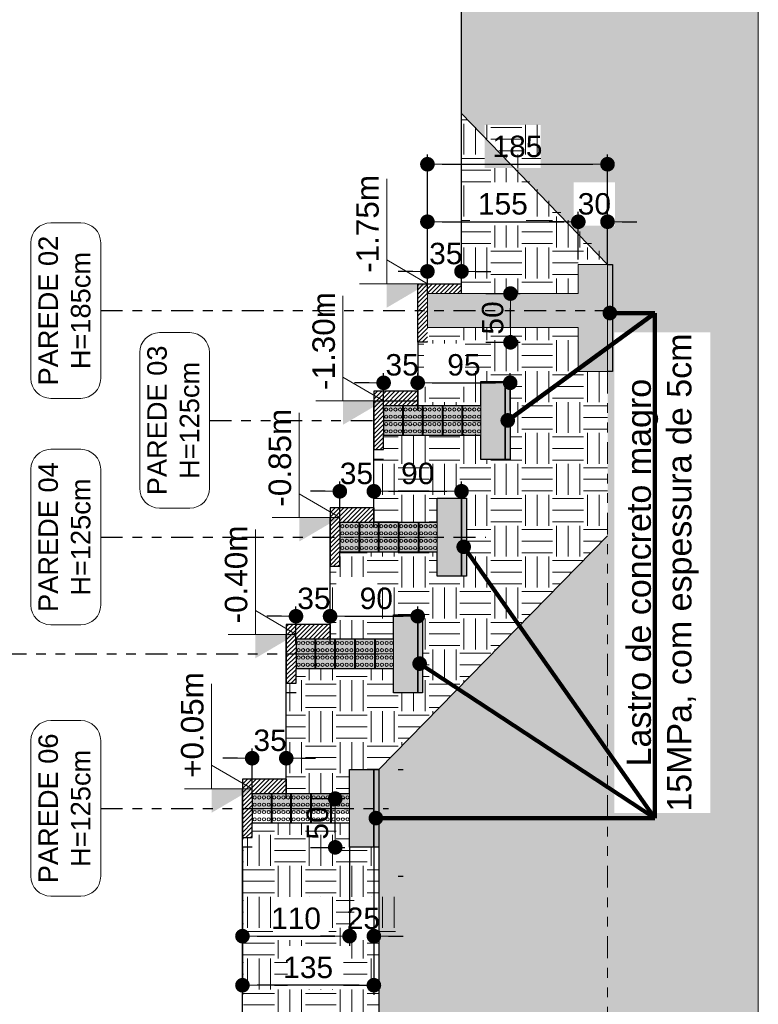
# Model space of a CAD drawing. Header units: millimetres. Extents: x 83 to 471, y -739 to 93.
# Tile 176 of 185: x 186.93 to 194.52, y 22.35 to 32.46. Entities that reach past the tile are written whole.
import ezdxf

# ---------------------------------------------------------------- set-up
doc = ezdxf.new("R2010")
doc.units = ezdxf.units.MM
doc.linetypes.add('CYPE_RAYAPUNTOPUNTO', pattern=[0.45, 0.225, -0.075, 0, -0.075, 0, -0.075])
for name, color, linetype, lineweight in [('.', 7, 'Continuous', 5), ('__MAGNUS.Cota', 30, 'Continuous', 9), ('CORTE - RAMPA', 7, 'Continuous', 0), ('CORTE_COTAS_DAS_PLANTAS', 7, 'Continuous', 9), ('COTAS', 250, 'Continuous', 5), ('FUN_COTAS', 7, 'Continuous', 0), ('PECA_COMPLETA', 7, 'Continuous', 0), ('VIG_HATCH', 7, 'Continuous', 0)]:
    doc.layers.add(name, color=color, linetype=linetype, lineweight=lineweight)
doc.styles.add('Arial', font='arial.ttf')
doc.dimstyles.new('Copy of UM_100.000000', dxfattribs={"dimtxt": 0.3, "dimasz": 0.15, "dimexe": 0.1, "dimexo": 0.3, "dimgap": 0.07, "dimtad": 1, "dimdec": 0, "dimlfac": 100, "dimzin": 0, "dimdsep": 46, "dimtxsty": 'Arial', "dimblk": 'DOT', "dimcen": 0.09, "dimdle": 0.1, "dimclrd": 30, "dimclre": 30, "dimclrt": 7, "dimadec": 1, "dimazin": 2, "dimtfac": 1, "dimtdec": 0, "dimtofl": 0, "dimtmove": 0, "dimatfit": 3, "dimldrblk": 'DOT', "dimfxl": 1, "dimtolj": 1, "dimarcsym": 0})
doc.dimstyles.new('Copy of UM_75.000000', dxfattribs={"dimtxt": 0.3, "dimasz": 0.15, "dimexe": 0.1, "dimexo": 0.3, "dimgap": 0.07, "dimtad": 1, "dimdec": 0, "dimlfac": 75, "dimzin": 0, "dimdsep": 46, "dimtxsty": 'Arial', "dimblk": 'DOT', "dimcen": 0.09, "dimdle": 0.1, "dimclrd": 30, "dimclre": 30, "dimclrt": 7, "dimadec": 1, "dimazin": 2, "dimtfac": 1, "dimtdec": 0, "dimtofl": 0, "dimtmove": 0, "dimatfit": 3, "dimldrblk": 'DOT', "dimfxl": 1, "dimtolj": 1, "dimarcsym": 0})

# ---------------------------------------------------------------- blocks, each defined once
blk = doc.blocks.new('_DOT')
at = {"layer": '__MAGNUS.Cota', "linetype": 'ByBlock'}
blk.add_line((-0.5, 0), (-1, 0), dxfattribs=at)
at = {"layer": '__MAGNUS.Cota', "linetype": 'ByBlock', "const_width": 0.5}
blk.add_lwpolyline([(-0.25, 0, 1), (0.25, 0, 1)], format="xyb", close=True, dxfattribs=at)
blk = doc.blocks.new('*D1126')
at = {"layer": 'COTAS', "color": 30, "lineweight": -2}
for p, q in [((189.219, 23.963), (189.219, 22.951)), ((190.319, 23.963), (190.319, 22.951)), ((189.369, 23.051), (190.169, 23.051))]:
    blk.add_line(p, q, dxfattribs=at)
at = {"layer": 'Defpoints', "color": 0}
for p in [(189.219, 23.963), (190.319, 23.963), (190.319, 23.051)]:
    blk.add_point(p, dxfattribs=at)
at = {"layer": 'COTAS', "color": 30, "linetype": 'ByBlock', "lineweight": -2, "xscale": 0.15, "yscale": 0.15, "zscale": 0.15, "rotation": 180}
blk.add_blockref('_DOT', (189.219, 23.051), dxfattribs=at)
at = {"layer": 'COTAS', "color": 30, "linetype": 'ByBlock', "lineweight": -2, "xscale": 0.15, "yscale": 0.15, "zscale": 0.15}
blk.add_blockref('_DOT', (190.319, 23.051), dxfattribs=at)
at = {"layer": 'COTAS', "color": 7, "insert": (189.769, 23.233), "char_height": 0.22, "attachment_point": 5, "style": 'Arial'}
blk.add_mtext('\\A1;110', dxfattribs=at)
blk = doc.blocks.new('DOT')
at = {"color": 0, "linetype": 'ByBlock'}
blk.add_line((-0.5, 0), (-1, 0), dxfattribs=at)
at = {"color": 0, "linetype": 'ByBlock', "const_width": 0.5}
blk.add_lwpolyline([(-0.25, 0, 1), (0.25, 0, 1)], format="xyb", close=True, dxfattribs=at)
blk = doc.blocks.new('*D1127')
at = {"layer": 'COTAS', "color": 30, "lineweight": -2}
for p, q in [((190.319, 23.963), (190.319, 22.951)), ((190.569, 23.963), (190.569, 22.951)), ((190.169, 23.051), (190.019, 23.051)), ((190.719, 23.051), (190.869, 23.051))]:
    blk.add_line(p, q, dxfattribs=at)
at = {"layer": 'Defpoints', "color": 0}
for p in [(190.319, 23.963), (190.569, 23.963), (190.569, 23.051)]:
    blk.add_point(p, dxfattribs=at)
at = {"layer": 'COTAS', "color": 30, "linetype": 'ByBlock', "lineweight": -2, "xscale": 0.15, "yscale": 0.15, "zscale": 0.15}
blk.add_blockref('_DOT', (190.319, 23.051), dxfattribs=at)
at = {"layer": 'COTAS', "color": 30, "linetype": 'ByBlock', "lineweight": -2, "xscale": 0.15, "yscale": 0.15, "zscale": 0.15, "rotation": 180}
blk.add_blockref('_DOT', (190.569, 23.051), dxfattribs=at)
at = {"layer": 'COTAS', "color": 7, "insert": (190.461, 23.233), "char_height": 0.22, "attachment_point": 5, "style": 'Arial'}
blk.add_mtext('\\A1;25', dxfattribs=at)
blk = doc.blocks.new('*D1128')
at = {"layer": 'COTAS', "color": 30, "lineweight": -2}
for p, q in [((191.119, 29.949), (191.119, 30.487)), ((192.669, 30.299), (192.669, 30.487)), ((191.269, 30.387), (192.519, 30.387))]:
    blk.add_line(p, q, dxfattribs=at)
at = {"layer": 'Defpoints', "color": 0}
for p in [(192.669, 30.387), (192.669, 29.999), (191.119, 29.649)]:
    blk.add_point(p, dxfattribs=at)
at = {"layer": 'COTAS', "color": 30, "linetype": 'ByBlock', "lineweight": -2, "xscale": 0.15, "yscale": 0.15, "zscale": 0.15, "rotation": 180}
blk.add_blockref('_DOT', (191.119, 30.387), dxfattribs=at)
at = {"layer": 'COTAS', "color": 30, "linetype": 'ByBlock', "lineweight": -2, "xscale": 0.15, "yscale": 0.15, "zscale": 0.15}
blk.add_blockref('_DOT', (192.669, 30.387), dxfattribs=at)
at = {"layer": 'COTAS', "color": 7, "insert": (191.894, 30.569), "char_height": 0.22, "attachment_point": 5, "style": 'Arial'}
blk.add_mtext('\\A1;155', dxfattribs=at)
blk = doc.blocks.new('*D1129')
at = {"layer": 'COTAS', "color": 30, "lineweight": -2}
for p, q in [((192.669, 29.999), (192.669, 30.487)), ((192.969, 29.949), (192.969, 30.487)), ((192.519, 30.387), (192.369, 30.387)), ((193.119, 30.387), (193.269, 30.387))]:
    blk.add_line(p, q, dxfattribs=at)
at = {"layer": 'Defpoints', "color": 0}
for p in [(192.969, 30.387), (192.669, 29.999), (192.969, 29.949)]:
    blk.add_point(p, dxfattribs=at)
at = {"layer": 'COTAS', "color": 30, "linetype": 'ByBlock', "lineweight": -2, "xscale": 0.15, "yscale": 0.15, "zscale": 0.15}
blk.add_blockref('_DOT', (192.669, 30.387), dxfattribs=at)
at = {"layer": 'COTAS', "color": 30, "linetype": 'ByBlock', "lineweight": -2, "xscale": 0.15, "yscale": 0.15, "zscale": 0.15, "rotation": 180}
blk.add_blockref('_DOT', (192.969, 30.387), dxfattribs=at)
at = {"layer": 'COTAS', "color": 7, "insert": (192.834, 30.569), "char_height": 0.22, "attachment_point": 5, "style": 'Arial'}
blk.add_mtext('\\A1;30', dxfattribs=at)
blk = doc.blocks.new('*D1130')
at = {"layer": 'COTAS', "color": 30, "lineweight": -2}
for p, q in [((191.119, 29.949), (191.119, 31.077)), ((192.969, 30.249), (192.969, 31.077)), ((191.269, 30.977), (192.819, 30.977))]:
    blk.add_line(p, q, dxfattribs=at)
at = {"layer": 'Defpoints', "color": 0}
for p in [(192.969, 30.977), (192.969, 29.949), (191.119, 29.649)]:
    blk.add_point(p, dxfattribs=at)
at = {"layer": 'COTAS', "color": 30, "linetype": 'ByBlock', "lineweight": -2, "xscale": 0.15, "yscale": 0.15, "zscale": 0.15, "rotation": 180}
blk.add_blockref('_DOT', (191.119, 30.977), dxfattribs=at)
at = {"layer": 'COTAS', "color": 30, "linetype": 'ByBlock', "lineweight": -2, "xscale": 0.15, "yscale": 0.15, "zscale": 0.15}
blk.add_blockref('_DOT', (192.969, 30.977), dxfattribs=at)
at = {"layer": 'COTAS', "color": 7, "insert": (192.044, 31.159), "char_height": 0.22, "attachment_point": 5, "style": 'Arial'}
blk.add_mtext('\\A1;185', dxfattribs=at)
blk = doc.blocks.new('*D1131')
at = {"layer": 'COTAS', "color": 30, "lineweight": -2}
for p, q in [((190.569, 23.963), (190.569, 22.447)), ((189.219, 23.663), (189.219, 22.447)), ((190.419, 22.547), (189.369, 22.547))]:
    blk.add_line(p, q, dxfattribs=at)
at = {"layer": 'Defpoints', "color": 0}
for p in [(190.569, 23.963), (189.219, 23.663), (189.219, 22.547)]:
    blk.add_point(p, dxfattribs=at)
at = {"layer": 'COTAS', "color": 30, "linetype": 'ByBlock', "lineweight": -2, "xscale": 0.15, "yscale": 0.15, "zscale": 0.15, "rotation": 180}
blk.add_blockref('_DOT', (189.219, 22.547), dxfattribs=at)
at = {"layer": 'COTAS', "color": 30, "linetype": 'ByBlock', "lineweight": -2, "xscale": 0.15, "yscale": 0.15, "zscale": 0.15}
blk.add_blockref('_DOT', (190.569, 22.547), dxfattribs=at)
at = {"layer": 'COTAS', "color": 7, "insert": (189.894, 22.729), "char_height": 0.22, "attachment_point": 5, "style": 'Arial'}
blk.add_mtext('\\A1;135', dxfattribs=at)
blk = doc.blocks.new('*D1132')
at = {"layer": 'COTAS', "color": 30, "lineweight": -2}
for p, q in [((191.019, 28.447), (191.019, 28.833)), ((191.969, 28.447), (191.969, 28.833)), ((191.169, 28.733), (191.819, 28.733))]:
    blk.add_line(p, q, dxfattribs=at)
at = {"layer": 'Defpoints', "color": 0}
for p in [(191.969, 28.733), (191.019, 28.447), (191.969, 28.447)]:
    blk.add_point(p, dxfattribs=at)
at = {"layer": 'COTAS', "color": 30, "linetype": 'ByBlock', "lineweight": -2, "xscale": 0.15, "yscale": 0.15, "zscale": 0.15, "rotation": 180}
blk.add_blockref('_DOT', (191.019, 28.733), dxfattribs=at)
at = {"layer": 'COTAS', "color": 30, "linetype": 'ByBlock', "lineweight": -2, "xscale": 0.15, "yscale": 0.15, "zscale": 0.15}
blk.add_blockref('_DOT', (191.969, 28.733), dxfattribs=at)
at = {"layer": 'COTAS', "color": 7, "insert": (191.494, 28.916), "char_height": 0.22, "attachment_point": 5, "style": 'Arial'}
blk.add_mtext('\\A1;95', dxfattribs=at)
blk = doc.blocks.new('*D1133')
at = {"layer": 'COTAS', "color": 30, "lineweight": -2}
for p, q in [((190.119, 26.15), (190.119, 26.436)), ((191.019, 26.05), (191.019, 26.436)), ((190.269, 26.336), (190.869, 26.336))]:
    blk.add_line(p, q, dxfattribs=at)
at = {"layer": 'Defpoints', "color": 0}
for p in [(191.019, 26.336), (190.119, 26.15), (191.019, 26.05)]:
    blk.add_point(p, dxfattribs=at)
at = {"layer": 'COTAS', "color": 30, "linetype": 'ByBlock', "lineweight": -2, "xscale": 0.15, "yscale": 0.15, "zscale": 0.15, "rotation": 180}
blk.add_blockref('_DOT', (190.119, 26.336), dxfattribs=at)
at = {"layer": 'COTAS', "color": 30, "linetype": 'ByBlock', "lineweight": -2, "xscale": 0.15, "yscale": 0.15, "zscale": 0.15}
blk.add_blockref('_DOT', (191.019, 26.336), dxfattribs=at)
at = {"layer": 'COTAS', "color": 7, "insert": (190.594, 26.518), "char_height": 0.22, "attachment_point": 5, "style": 'Arial'}
blk.add_mtext('\\A1;90', dxfattribs=at)
blk = doc.blocks.new('*D1135')
at = {"layer": 'COTAS', "color": 30, "lineweight": -2}
for p, q in [((189.319, 24.463), (189.319, 24.978)), ((189.669, 24.463), (189.669, 24.978)), ((189.169, 24.878), (189.019, 24.878)), ((189.819, 24.878), (189.969, 24.878))]:
    blk.add_line(p, q, dxfattribs=at)
at = {"layer": 'Defpoints', "color": 0}
for p in [(189.669, 24.878), (189.319, 24.463), (189.669, 24.463)]:
    blk.add_point(p, dxfattribs=at)
at = {"layer": 'COTAS', "color": 30, "linetype": 'ByBlock', "lineweight": -2, "xscale": 0.15, "yscale": 0.15, "zscale": 0.15}
blk.add_blockref('_DOT', (189.319, 24.878), dxfattribs=at)
at = {"layer": 'COTAS', "color": 30, "linetype": 'ByBlock', "lineweight": -2, "xscale": 0.15, "yscale": 0.15, "zscale": 0.15, "rotation": 180}
blk.add_blockref('_DOT', (189.669, 24.878), dxfattribs=at)
at = {"layer": 'COTAS', "color": 7, "insert": (189.503, 25.061), "char_height": 0.22, "attachment_point": 5, "style": 'Arial'}
blk.add_mtext('\\A1;35', dxfattribs=at)
blk = doc.blocks.new('*D1136')
at = {"layer": 'COTAS', "color": 30, "lineweight": -2}
for p, q in [((189.769, 26.05), (189.769, 26.436)), ((190.119, 26.15), (190.119, 26.436)), ((189.619, 26.336), (189.469, 26.336)), ((190.269, 26.336), (190.419, 26.336))]:
    blk.add_line(p, q, dxfattribs=at)
at = {"layer": 'Defpoints', "color": 0}
for p in [(190.119, 26.336), (190.119, 26.15), (189.769, 26.05)]:
    blk.add_point(p, dxfattribs=at)
at = {"layer": 'COTAS', "color": 30, "linetype": 'ByBlock', "lineweight": -2, "xscale": 0.15, "yscale": 0.15, "zscale": 0.15}
blk.add_blockref('_DOT', (189.769, 26.336), dxfattribs=at)
at = {"layer": 'COTAS', "color": 30, "linetype": 'ByBlock', "lineweight": -2, "xscale": 0.15, "yscale": 0.15, "zscale": 0.15, "rotation": 180}
blk.add_blockref('_DOT', (190.119, 26.336), dxfattribs=at)
at = {"layer": 'COTAS', "color": 7, "insert": (189.953, 26.518), "char_height": 0.22, "attachment_point": 5, "style": 'Arial'}
blk.add_mtext('\\A1;35', dxfattribs=at)
blk = doc.blocks.new('*D1137')
at = {"layer": 'COTAS', "color": 30, "lineweight": -2}
for p, q in [((190.219, 27.249), (190.219, 27.719)), ((190.569, 27.249), (190.569, 27.719)), ((190.069, 27.619), (189.919, 27.619)), ((190.719, 27.619), (190.869, 27.619))]:
    blk.add_line(p, q, dxfattribs=at)
at = {"layer": 'Defpoints', "color": 0}
for p in [(190.569, 27.619), (190.219, 27.249), (190.569, 27.249)]:
    blk.add_point(p, dxfattribs=at)
at = {"layer": 'COTAS', "color": 30, "linetype": 'ByBlock', "lineweight": -2, "xscale": 0.15, "yscale": 0.15, "zscale": 0.15}
blk.add_blockref('_DOT', (190.219, 27.619), dxfattribs=at)
at = {"layer": 'COTAS', "color": 30, "linetype": 'ByBlock', "lineweight": -2, "xscale": 0.15, "yscale": 0.15, "zscale": 0.15, "rotation": 180}
blk.add_blockref('_DOT', (190.569, 27.619), dxfattribs=at)
at = {"layer": 'COTAS', "color": 7, "insert": (190.39, 27.801), "char_height": 0.22, "attachment_point": 5, "style": 'Arial'}
blk.add_mtext('\\A1;35', dxfattribs=at)
blk = doc.blocks.new('*D1138')
at = {"layer": 'COTAS', "color": 30, "lineweight": -2}
for p, q in [((190.669, 28.447), (190.669, 28.833)), ((191.019, 28.547), (191.019, 28.833)), ((190.519, 28.733), (190.369, 28.733)), ((191.169, 28.733), (191.319, 28.733))]:
    blk.add_line(p, q, dxfattribs=at)
at = {"layer": 'Defpoints', "color": 0}
for p in [(191.019, 28.733), (191.019, 28.547), (190.669, 28.447)]:
    blk.add_point(p, dxfattribs=at)
at = {"layer": 'COTAS', "color": 30, "linetype": 'ByBlock', "lineweight": -2, "xscale": 0.15, "yscale": 0.15, "zscale": 0.15}
blk.add_blockref('_DOT', (190.669, 28.733), dxfattribs=at)
at = {"layer": 'COTAS', "color": 30, "linetype": 'ByBlock', "lineweight": -2, "xscale": 0.15, "yscale": 0.15, "zscale": 0.15, "rotation": 180}
blk.add_blockref('_DOT', (191.019, 28.733), dxfattribs=at)
at = {"layer": 'COTAS', "color": 7, "insert": (190.859, 28.916), "char_height": 0.22, "attachment_point": 5, "style": 'Arial'}
blk.add_mtext('\\A1;35', dxfattribs=at)
blk = doc.blocks.new('*D1139')
at = {"layer": 'COTAS', "color": 30, "lineweight": -2}
for p, q in [((191.119, 29.649), (191.119, 29.977)), ((191.469, 29.649), (191.469, 29.977)), ((190.969, 29.877), (190.819, 29.877)), ((191.619, 29.877), (191.769, 29.877))]:
    blk.add_line(p, q, dxfattribs=at)
at = {"layer": 'Defpoints', "color": 0}
for p in [(191.469, 29.877), (191.119, 29.649), (191.469, 29.649)]:
    blk.add_point(p, dxfattribs=at)
at = {"layer": 'COTAS', "color": 30, "linetype": 'ByBlock', "lineweight": -2, "xscale": 0.15, "yscale": 0.15, "zscale": 0.15}
blk.add_blockref('_DOT', (191.119, 29.877), dxfattribs=at)
at = {"layer": 'COTAS', "color": 30, "linetype": 'ByBlock', "lineweight": -2, "xscale": 0.15, "yscale": 0.15, "zscale": 0.15, "rotation": 180}
blk.add_blockref('_DOT', (191.469, 29.877), dxfattribs=at)
at = {"layer": 'COTAS', "color": 7, "insert": (191.308, 30.059), "char_height": 0.22, "attachment_point": 5, "style": 'Arial'}
blk.add_mtext('\\A1;35', dxfattribs=at)
blk = doc.blocks.new('*D1902')
at = {"layer": 'COTAS', "color": 30, "lineweight": -2}
for p, q in [((189.919, 24.463), (190.272, 24.463)), ((190.172, 24.113), (190.172, 24.313)), ((189.919, 23.963), (190.272, 23.963))]:
    blk.add_line(p, q, dxfattribs=at)
at = {"layer": 'Defpoints', "color": 0}
for p in [(189.919, 24.463), (190.172, 24.463), (189.919, 23.963)]:
    blk.add_point(p, dxfattribs=at)
at = {"layer": 'COTAS', "color": 30, "linetype": 'ByBlock', "lineweight": -2, "xscale": 0.15, "yscale": 0.15, "zscale": 0.15}
for p, rotation in [((190.172, 24.463), 90), ((190.172, 23.963), 270)]:
    blk.add_blockref('_DOT', p, dxfattribs=dict(at, rotation=rotation))
at = {"layer": 'COTAS', "color": 7, "insert": (189.99, 24.213), "char_height": 0.22, "attachment_point": 5, "rotation": 90, "style": 'Arial'}
blk.add_mtext('\\A1;50', dxfattribs=at)
blk = doc.blocks.new('*D1904')
at = {"layer": 'COTAS', "color": 30, "lineweight": -2}
for p, q in [((191.719, 29.649), (192.072, 29.649)), ((191.972, 29.299), (191.972, 29.499)), ((191.719, 29.149), (192.072, 29.149))]:
    blk.add_line(p, q, dxfattribs=at)
at = {"layer": 'Defpoints', "color": 0}
for p in [(191.719, 29.649), (191.972, 29.649), (191.719, 29.149)]:
    blk.add_point(p, dxfattribs=at)
at = {"layer": 'COTAS', "color": 30, "linetype": 'ByBlock', "lineweight": -2, "xscale": 0.15, "yscale": 0.15, "zscale": 0.15}
for p, rotation in [((191.972, 29.649), 90), ((191.972, 29.149), 270)]:
    blk.add_blockref('_DOT', p, dxfattribs=dict(at, rotation=rotation))
at = {"layer": 'COTAS', "color": 7, "insert": (191.79, 29.399), "char_height": 0.22, "attachment_point": 5, "rotation": 90, "style": 'Arial'}
blk.add_mtext('\\A1;50', dxfattribs=at)
blk = doc.blocks.new('G$C27B5013C')
at = {"lineweight": 5}
for p, q in [((-0.805, 0), (-0.805, -0.15)), ((-0.8, 0), (-0.8, -0.15)), ((-0.795, 0), (-0.795, -0.15)), ((-0.605, 0), (-0.605, -0.15)), ((-0.6, 0), (-0.6, -0.15)), ((-0.595, 0), (-0.595, -0.15)), ((-0.4, 0), (-0.4, -0.15)), ((-0.4, 0), (-0.4, -0.15)), ((-0.4, 0), (-0.4, -0.15)), ((-0.395, 0), (-0.395, -0.15)), ((-0.39, 0), (-0.39, -0.15)), ((-0.195, 0), (-0.195, -0.15)), ((-0.195, 0), (-0.195, -0.15)), ((-0.195, 0), (-0.195, -0.15)), ((-0.19, 0), (-0.19, -0.15)), ((-0.185, 0), (-0.185, -0.15)), ((-0.805, -0.15), (-0.805, -0.3)), ((-0.8, -0.15), (-0.8, -0.3)), ((-0.795, -0.15), (-0.795, -0.3)), ((-0.605, -0.15), (-0.605, -0.3)), ((-0.6, -0.15), (-0.6, -0.3)), ((-0.595, -0.15), (-0.595, -0.3)), ((-0.4, -0.15), (-0.4, -0.3)), ((-0.4, -0.15), (-0.4, -0.3)), ((-0.4, -0.15), (-0.4, -0.3)), ((-0.395, -0.15), (-0.395, -0.3)), ((-0.39, -0.15), (-0.39, -0.3)), ((-0.195, -0.15), (-0.195, -0.3)), ((-0.195, -0.15), (-0.195, -0.3)), ((-0.195, -0.15), (-0.195, -0.3)), ((-0.19, -0.15), (-0.19, -0.3)), ((-0.185, -0.15), (-0.185, -0.3))]:
    blk.add_line(p, q, dxfattribs=at)
for points in [[(-1, 0), (0, 0), (0, -0.15), (-1, -0.15)], [(-1, -0.15), (0, -0.15), (0, -0.3), (-1, -0.3)]]:
    blk.add_lwpolyline(points, close=True, dxfattribs=at)
for centre in [(-0.974, -0.038), (-0.974, -0.112), (-0.927, -0.038), (-0.927, -0.112), (-0.879, -0.038), (-0.879, -0.112), (-0.831, -0.038), (-0.831, -0.112), (-0.774, -0.038), (-0.774, -0.112), (-0.727, -0.038), (-0.727, -0.112), (-0.679, -0.038), (-0.679, -0.112), (-0.631, -0.038), (-0.631, -0.112), (-0.574, -0.038), (-0.574, -0.112), (-0.527, -0.038), (-0.527, -0.112), (-0.479, -0.038), (-0.479, -0.112), (-0.431, -0.038), (-0.431, -0.112), (-0.369, -0.038), (-0.369, -0.112), (-0.322, -0.038), (-0.322, -0.112), (-0.274, -0.038), (-0.274, -0.112), (-0.226, -0.038), (-0.226, -0.112), (-0.164, -0.038), (-0.164, -0.112), (-0.117, -0.038), (-0.117, -0.112), (-0.069, -0.038), (-0.069, -0.112), (-0.021, -0.038), (-0.021, -0.112), (-0.974, -0.188), (-0.927, -0.188), (-0.879, -0.188), (-0.831, -0.188), (-0.774, -0.188), (-0.727, -0.188), (-0.679, -0.188), (-0.631, -0.188), (-0.574, -0.188), (-0.527, -0.188), (-0.479, -0.188), (-0.431, -0.188), (-0.369, -0.188), (-0.322, -0.188), (-0.274, -0.188), (-0.226, -0.188), (-0.164, -0.188), (-0.117, -0.188), (-0.069, -0.188), (-0.021, -0.188), (-0.974, -0.262), (-0.927, -0.262), (-0.879, -0.262), (-0.831, -0.262), (-0.774, -0.262), (-0.727, -0.262), (-0.679, -0.262), (-0.631, -0.262), (-0.574, -0.262), (-0.527, -0.262), (-0.479, -0.262), (-0.431, -0.262), (-0.369, -0.262), (-0.322, -0.262), (-0.274, -0.262), (-0.226, -0.262), (-0.164, -0.262), (-0.117, -0.262), (-0.069, -0.262), (-0.021, -0.262)]:
    blk.add_circle(centre, 0.0164, dxfattribs=at)
blk = doc.blocks.new('G$CD2CF6E9E')
for p, q in [((1, 0.05), (1, 0.3)), ((1, 0.3), (1.25, 0.3)), ((1.25, 0.3), (1.25, -0.5)), ((0.35, 0.2), (0.35, 0.05)), ((0, -0.4), (0, -0.25)), ((1, -0.5), (1, -0.25)), ((1.25, -0.5), (1, -0.5))]:
    blk.add_line(p, q)
blk.add_lwpolyline([(1.25, -0.5), (1.25, 0.3), (1.3, 0.3), (1.3, -0.5)], close=True)
for points in [[(0.35, 0.2), (-0.1, 0.2), (-0.1, -0.4), (0, -0.4)], [(1, 0.05), (0, 0.05), (0, -0.25), (1, -0.25)]]:
    blk.add_lwpolyline(points)
blk.add_blockref('G$C27B5013C', (1, 0.05))
blk = doc.blocks.new('*D1991')
at = {"layer": 'COTAS', "color": 30, "lineweight": -2}
for p, q in [((190.569, 27.249), (190.569, 27.719)), ((191.469, 27.549), (191.469, 27.719)), ((190.719, 27.619), (191.319, 27.619))]:
    blk.add_line(p, q, dxfattribs=at)
at = {"layer": 'Defpoints', "color": 0}
for p in [(191.469, 27.619), (191.469, 27.549), (190.569, 27.249)]:
    blk.add_point(p, dxfattribs=at)
at = {"layer": 'COTAS', "color": 30, "linetype": 'ByBlock', "lineweight": -2, "xscale": 0.15, "yscale": 0.15, "zscale": 0.15, "rotation": 180}
blk.add_blockref('_DOT', (190.569, 27.619), dxfattribs=at)
at = {"layer": 'COTAS', "color": 30, "linetype": 'ByBlock', "lineweight": -2, "xscale": 0.15, "yscale": 0.15, "zscale": 0.15}
blk.add_blockref('_DOT', (191.469, 27.619), dxfattribs=at)
at = {"layer": 'COTAS', "color": 7, "insert": (191.019, 27.801), "char_height": 0.22, "attachment_point": 5, "style": 'Arial'}
blk.add_mtext('\\A1;90', dxfattribs=at)

msp = doc.modelspace()

# ---------------------------------------------------------------- hatches: boundary and pattern name
at = {"layer": '.', "true_color": 0x939598}
h = msp.add_hatch(dxfattribs=at)
h.set_pattern_fill('EARTH', color=252, scale=0.1)
h.paths.add_polyline_path([(192.41909, 42.82522), (192.41909, 42.27522), (192.11909, 42.27522), (192.11909, 42.40022), (191.46909, 42.40022), (191.46909, 35.30022), (192.11909, 35.30022), (192.11909, 35.42522), (192.41909, 35.42522), (192.41909, 34.87522), (192.11909, 34.87522), (192.11909, 35.00022), (191.46909, 35.00022), (191.46909, 31.49942), (192.96909, 29.94942), (193.01909, 29.94942), (193.01909, 28.8494), (192.96909, 28.8494), (192.96909, 27.16325), (190.61909, 24.76325), (190.61909, 24.76325), (190.61909, 23.96325), (190.61909, 23.96325), (190.61909, 21.83194), (189.71909, 21.04934), (189.71909, 20.84931), (189.36909, 20.84931), (189.36909, 13.20035), (189.71909, 13.20035), (189.71909, 13.00033), (189.21909, 13.00033), (189.21909, 10.20604), (194.51797, 10.20604), (194.51797, 91.54621), (191.81909, 91.54621), (191.81909, 85.08589), (192.31909, 85.08589), (192.31909, 84.88589), (191.96909, 84.88589), (191.96909, 77.14024), (192.31909, 77.14024), (192.31909, 76.94024), (191.81909, 76.94024), (191.81909, 74.74942), (192.06909, 74.74942), (192.06909, 68.31942), (191.81909, 68.31942), (191.81909, 56.04206), (191.46909, 53.06366), (191.46909, 42.70022), (192.11909, 42.70022), (192.11909, 42.82522), (192.41909, 42.82522)], is_closed=False)
h.paths.add_polyline_path([(191.23178, 34.52892), (191.80639, 34.52892), (191.80639, 34.08426), (191.23178, 34.08426)])
h.paths.add_polyline_path([(191.23178, 43.70272), (191.80639, 43.70272), (191.80639, 43.25807), (191.23178, 43.25807)])
h.paths.add_polyline_path([(190.61909, 23.45551), (190.61909, 23.0107)], flags=16)
h.paths.add_polyline_path([(191.70558, 31.38179), (192.28259, 31.38179), (192.28259, 30.93714), (191.70558, 30.93714)])
h.paths.add_polyline_path([(192.62152, 30.79168), (193.04576, 30.79168), (193.04576, 30.34688), (192.62152, 30.34688)], flags=16)
h.paths.add_polyline_path([(193.03912, 36.28177), (193.03912, 41.21867), (194.02622, 41.21867), (194.02622, 36.28177)], flags=16)
h.paths.add_polyline_path([(193.03912, 69.36932), (193.03912, 74.30622), (194.02622, 74.30622), (194.02622, 69.36932)], flags=16)
h.paths.add_polyline_path([(193.03912, 24.31545), (193.03912, 29.25236), (194.02622, 29.25236), (194.02622, 24.31545)], flags=16)
h.paths.add_polyline_path([(191.53069, 36.3039), (191.95748, 36.3039), (191.95748, 35.86015), (191.53069, 35.86015)], flags=16)
h.paths.add_polyline_path([(191.75152, 41.80239), (192.1426, 41.80239), (192.1426, 41.35864), (191.75152, 41.35864)], flags=16)
h.paths.add_polyline_path([(191.38718, 14.52534), (191.38718, 19.52432), (192.72699, 19.52432), (192.72699, 14.52534)], flags=16)
at = {"layer": '.', "true_color": 0x656565}
h = msp.add_hatch(color=251, dxfattribs=at)
h.dxf.hatch_style = 1
h.paths.add_polyline_path([(192.06909, 68.31942), (192.06909, 74.74942), (192.01909, 74.74942), (192.01909, 68.31942), (192.06909, 68.31942)], is_closed=False)
h.paths.add_polyline_path([(192.36909, 42.82522), (192.36909, 42.27522), (192.41909, 42.27522), (192.41909, 42.82522), (192.36909, 42.82522)], is_closed=False)
h.paths.add_polyline_path([(192.36909, 35.42522), (192.36909, 34.87522), (192.41909, 34.87522), (192.41909, 35.42522), (192.36909, 35.42522)], is_closed=False)
h.paths.add_polyline_path([(193.01909, 29.94942), (192.96909, 29.94942), (192.96909, 28.8494), (193.01909, 28.8494), (193.01909, 29.94942)], is_closed=False)
h.paths.add_polyline_path([(191.46909, 26.74864), (191.51909, 26.74864), (191.51909, 27.54864), (191.46909, 27.54864), (191.46909, 26.74864)], is_closed=False)
h.paths.add_polyline_path([(190.56909, 23.96325), (190.61909, 23.96325), (190.61909, 24.76325), (190.56909, 24.76325), (190.56909, 23.96325)], is_closed=False)
h.paths.add_polyline_path([(191.96909, 28.7469), (191.91909, 28.74691), (191.91909, 27.94689), (191.96909, 27.94688), (191.96909, 28.7469)], is_closed=False)
h.paths.add_polyline_path([(191.01909, 25.54958), (191.06909, 25.54958), (191.06909, 26.3496), (191.01909, 26.3496), (191.01909, 25.54958)], is_closed=False)
at = {"layer": '.', "lineweight": 0}
h = msp.add_hatch(dxfattribs=at)
h.set_pattern_fill('ANSI31', color=256, scale=0.01)
h.paths.add_polyline_path([(189.21909, 24.26324), (189.21909, 24.06325), (189.31909, 24.06325), (189.31909, 24.26324), (189.21909, 24.26324)], is_closed=False)
h.paths.add_polyline_path([(189.66909, 24.51325), (189.66909, 24.66325), (189.21909, 24.66325), (189.21909, 24.26324), (189.31909, 24.26324), (189.31909, 24.51325), (189.66909, 24.51325)], is_closed=False)
h.paths.add_polyline_path([(189.76909, 25.84959), (189.66909, 25.84959), (189.66909, 25.6496), (189.76909, 25.6496), (189.76909, 25.84959)], is_closed=False)
h.paths.add_polyline_path([(189.66909, 25.84959), (189.76909, 25.84959), (189.76909, 26.0996), (190.11909, 26.0996), (190.11909, 26.2496), (189.66909, 26.2496), (189.66909, 25.84959)], is_closed=False)
h.paths.add_polyline_path([(190.21909, 26.84864), (190.21909, 27.04863), (190.11909, 27.04863), (190.11909, 26.84864), (190.21909, 26.84864)], is_closed=False)
h.paths.add_polyline_path([(190.11909, 27.44864), (190.11909, 27.04863), (190.21909, 27.04863), (190.21909, 27.29864), (190.56909, 27.29864), (190.56909, 27.44864), (190.11909, 27.44864)], is_closed=False)
h.paths.add_polyline_path([(190.66909, 28.0469), (190.66909, 28.24689), (190.56909, 28.24689), (190.56909, 28.0469), (190.66909, 28.0469)], is_closed=False)
h.paths.add_polyline_path([(190.56909, 28.6469), (190.56909, 28.24689), (190.66909, 28.24689), (190.66909, 28.4969), (191.01909, 28.4969), (191.01909, 28.6469), (190.56909, 28.6469)], is_closed=False)
h.paths.add_polyline_path([(191.01909, 29.44941), (191.01909, 29.1494), (191.11909, 29.1494), (191.11909, 29.44941), (191.01909, 29.44941)], is_closed=False)
h.paths.add_polyline_path([(191.46909, 29.64942), (191.46909, 29.74942), (191.01909, 29.74942), (191.01909, 29.44941), (191.11909, 29.44941), (191.11909, 29.64942), (191.46909, 29.64942)], is_closed=False)
h.paths.add_polyline_path([(191.11909, 35.30022), (191.46909, 35.30022), (191.46909, 35.45022), (191.01909, 35.45022), (191.01909, 35.04982), (191.11909, 35.04982), (191.11909, 35.30022)], is_closed=False)
h.paths.add_polyline_path([(191.01909, 35.04982), (191.01909, 34.85022), (191.46909, 34.85022), (191.46909, 35.00022), (191.11909, 35.00022), (191.11909, 35.04982), (191.01909, 35.04982)], is_closed=False)
h.paths.add_polyline_path([(191.46909, 42.85022), (191.01909, 42.85022), (191.01909, 42.45022), (191.11909, 42.45022), (191.11909, 42.70022), (191.46909, 42.70022), (191.46909, 42.85022)], is_closed=False)
h.paths.add_polyline_path([(191.01909, 42.45022), (191.01909, 42.25022), (191.46909, 42.25022), (191.46909, 42.40022), (191.11909, 42.40022), (191.11909, 42.45022), (191.01909, 42.45022)], is_closed=False)
at = {"layer": '.', "true_color": 0x760505}
h = msp.add_hatch(dxfattribs=at)
h.set_pattern_fill('EARTH', color=16, scale=0.05)
h.paths.add_polyline_path([(191.46909, 31.49942), (191.46909, 29.64942), (192.66909, 29.64942), (192.66909, 29.99942), (192.96909, 29.99942), (191.46909, 31.49942)], is_closed=False)
h.paths.add_polyline_path([(190.56909, 28.04689), (190.56909, 27.29864), (191.21909, 27.29864), (191.21909, 27.54864), (192.96909, 27.54864), (192.96909, 28.8494), (192.66909, 28.8494), (192.66909, 29.2994), (191.61909, 29.2994), (191.11909, 29.2994), (191.11909, 29.1494), (191.01909, 29.1494), (191.01909, 28.4969), (191.66909, 28.4969), (191.66909, 28.7469), (191.96909, 28.7469), (191.96909, 27.94688), (191.66909, 27.94688), (191.66909, 28.2094), (190.66909, 28.1844), (190.66909, 28.02191), (190.56909, 28.04689)], is_closed=False)
h.paths.add_polyline_path([(189.66909, 24.51325), (190.31909, 24.51325), (190.31909, 24.76325), (190.61909, 24.76325), (192.96909, 27.16325), (192.96909, 27.54864), (191.51909, 27.54864), (191.51909, 26.74864), (191.21909, 26.74864), (191.21909, 26.99865), (190.21909, 26.99864), (190.21909, 26.84864), (190.11909, 26.84865), (190.11909, 26.0996), (190.76909, 26.0996), (190.76909, 26.3496), (191.06909, 26.3496), (191.06909, 25.54958), (190.76909, 25.54958), (190.76909, 25.7996), (189.76909, 25.7996), (189.76909, 25.6496), (189.66909, 25.6496), (189.66909, 24.51325)], is_closed=False)
h.paths.add_polyline_path([(189.71909, 21.04934), (190.61909, 21.83194), (190.61909, 23.66323), (190.61909, 23.96325), (190.31909, 23.96325), (190.31909, 24.21324), (189.31909, 24.21325), (189.31909, 24.06325), (189.21909, 24.06324), (189.21909, 21.04934), (189.71909, 21.04934)], is_closed=False)
h.paths.add_polyline_path([(190.36693, 23.45551), (190.79117, 23.45551), (190.79117, 23.0107), (190.36693, 23.0107)])
h.paths.add_polyline_path([(191.70558, 31.38179), (192.28259, 31.38179), (192.28259, 30.93714), (191.70558, 30.93714)])
h.paths.add_polyline_path([(191.08069, 29.13693), (191.50748, 29.13693), (191.50748, 28.69318), (191.08069, 28.69318)], flags=16)
h.paths.add_polyline_path([(190.18069, 26.73962), (190.60748, 26.73962), (190.60748, 26.29587), (190.18069, 26.29587)], flags=16)
h.paths.add_polyline_path([(189.53178, 23.45536), (190.10639, 23.45536), (190.10639, 23.0107), (189.53178, 23.0107)], flags=16)
h.paths.add_polyline_path([(189.68178, 22.95142), (190.25639, 22.95142), (190.25639, 22.50677), (189.68178, 22.50677)], flags=16)
h.paths.add_polyline_path([(191.55558, 30.79153), (192.13259, 30.79153), (192.13259, 30.34688), (191.55558, 30.34688)], flags=16)
at = {"true_color": 0xe8e6e3}
h = msp.add_hatch(color=254, dxfattribs=at)
h.dxf.hatch_style = 1
h.paths.add_polyline_path([(190.56909, 24.21325), (190.56909, 24.76325), (190.31909, 24.76325), (190.31909, 24.51325), (189.31909, 24.51325), (189.31909, 24.21325), (190.56909, 24.21325)], is_closed=False)
h.paths.add_polyline_path([(190.56909, 24.21325), (189.31909, 24.21325), (189.31909, 24.32662), (190.31909, 24.32662), (190.31909, 23.96325), (190.56909, 23.96325), (190.56909, 24.21325)], is_closed=False)
at = {"layer": 'COTAS'}
h = msp.add_hatch(color=256, dxfattribs=at)
h.dxf.hatch_style = 1
h.paths.add_polyline_path([(190.70161, 29.50427), (191.11909, 29.74942), (190.70161, 29.74942), (190.70161, 29.50427)])
h = msp.add_hatch(color=256, dxfattribs=at)
h.dxf.hatch_style = 1
h.paths.add_polyline_path([(190.25161, 28.30175), (190.66909, 28.5469), (190.25161, 28.5469), (190.25161, 28.30175)])
h = msp.add_hatch(color=256, dxfattribs=at)
h.dxf.hatch_style = 1
h.paths.add_polyline_path([(189.80161, 27.10349), (190.21909, 27.34864), (189.80161, 27.34864), (189.80161, 27.10349)])
h = msp.add_hatch(color=256, dxfattribs=at)
h.dxf.hatch_style = 1
h.paths.add_polyline_path([(189.35161, 25.90444), (189.76909, 26.1496), (189.35161, 26.1496), (189.35161, 25.90444)])
h = msp.add_hatch(color=256, dxfattribs=at)
h.dxf.hatch_style = 1
h.paths.add_polyline_path([(188.90161, 24.3181), (189.31909, 24.56325), (188.90161, 24.56325), (188.90161, 24.3181)])
at = {"layer": 'VIG_HATCH', "true_color": 0xffe0e0}
h = msp.add_hatch(color=254, dxfattribs=at)
h.dxf.hatch_style = 1
h.paths.add_polyline_path([(192.36909, 42.82522), (192.11909, 42.82522), (192.11909, 42.70022), (191.11909, 42.70022), (191.11909, 42.40022), (192.11909, 42.40022), (192.11909, 42.27522), (192.36909, 42.27522), (192.36909, 42.82522)], is_closed=False)
h.paths.add_polyline_path([(191.11909, 42.40022), (192.11909, 42.40022), (192.11909, 42.40022), (191.11909, 42.40022), (191.11909, 42.40022)], is_closed=False, flags=16)
h.paths.add_polyline_path([(192.36909, 35.42522), (192.11909, 35.42522), (192.11909, 35.30022), (191.11909, 35.30022), (191.11909, 35.00022), (192.11909, 35.00022), (192.11909, 34.87522), (192.36909, 34.87522), (192.36909, 35.42522)], is_closed=False)
h.paths.add_polyline_path([(191.11909, 35.00022), (192.11909, 35.00022), (192.11909, 35.00022), (191.11909, 35.00022), (191.11909, 35.00022)], is_closed=False, flags=16)
h.paths.add_polyline_path([(192.96909, 29.44941), (192.96909, 29.94942), (192.66909, 29.94942), (192.66909, 29.64942), (191.11909, 29.64942), (191.11909, 29.44941), (192.96909, 29.44941)], is_closed=False)
h.paths.add_polyline_path([(192.96909, 29.44941), (191.11909, 29.44941), (191.11909, 29.2994), (192.66909, 29.2994), (192.66909, 28.8494), (192.96909, 28.8494), (192.96909, 29.44941)], is_closed=False)
at = {"layer": 'VIG_HATCH', "true_color": 0xffffe5}
h = msp.add_hatch(color=7, dxfattribs=at)
h.dxf.hatch_style = 1
h.paths.add_polyline_path([(191.91909, 28.7469), (191.66909, 28.7469), (191.66909, 28.4969), (190.66909, 28.4969), (190.66909, 28.1969), (191.66909, 28.19691), (191.66909, 27.94688), (191.91909, 27.9469), (191.91909, 28.7469)], is_closed=False)
h.paths.add_polyline_path([(191.66909, 28.24689), (190.66909, 28.24689), (190.66909, 28.2469), (191.66909, 28.2469), (191.66909, 28.24689)], is_closed=False, flags=16)
at = {"layer": 'VIG_HATCH', "true_color": 0xe4fce3}
h = msp.add_hatch(color=7, dxfattribs=at)
h.dxf.hatch_style = 1
h.paths.add_polyline_path([(191.46909, 27.54864), (191.21909, 27.54864), (191.21909, 27.29864), (190.21909, 27.29864), (190.21909, 26.99864), (191.21909, 26.99865), (191.21909, 26.74862), (191.46909, 26.74864), (191.46909, 27.54864)], is_closed=False)
h.paths.add_polyline_path([(191.21909, 27.04863), (190.21909, 27.04863), (190.21909, 27.04864), (191.21909, 27.04864), (191.21909, 27.04863)], is_closed=False, flags=16)
at = {"layer": 'VIG_HATCH', "true_color": 0xe6f9ff}
h = msp.add_hatch(color=7, dxfattribs=at)
h.dxf.hatch_style = 1
h.paths.add_polyline_path([(191.01909, 26.3496), (190.76909, 26.3496), (190.76909, 26.0996), (189.76909, 26.0996), (189.76909, 25.79959), (190.76909, 25.7996), (190.76909, 25.54958), (191.01909, 25.5496), (191.01909, 26.3496)], is_closed=False)
h.paths.add_polyline_path([(190.76909, 25.84959), (189.76909, 25.84959), (189.76909, 25.8496), (190.76909, 25.8496), (190.76909, 25.84959)], is_closed=False, flags=16)

# ---------------------------------------------------------------- linework, layer by layer
for p, q in [((191.46909, 29.64942), (191.46909, 34.84942)), ((192.96909, 29.94942), (191.46909, 31.49942)), ((192.96909, 29.94942), (193.01909, 29.94942)), ((193.01909, 29.94942), (193.01909, 28.8494)), ((191.01909, 29.74942), (191.46909, 29.74942)), ((191.01909, 29.1494), (191.01909, 29.74942)), ((191.01909, 29.1494), (191.01909, 28.4469)), ((191.11909, 29.1494), (191.01909, 29.1494)), ((193.01909, 28.8494), (192.96909, 28.8494)), ((190.56909, 27.24864), (190.56909, 28.5469)), ((190.56909, 28.5469), (191.01909, 28.5469)), ((190.66909, 27.94688), (190.56909, 27.94688)), ((191.71909, 27.94688), (191.66909, 27.94688)), ((190.11909, 26.0496), (190.11909, 27.34864)), ((190.61909, 24.76325), (192.96909, 27.16325)), ((189.66909, 24.46325), (189.66909, 26.1496)), ((189.76909, 25.54958), (189.66909, 25.54958)), ((190.81909, 25.54958), (190.76909, 25.54958)), ((190.81909, 24.76325), (190.86909, 24.76325)), ((189.21909, 20.95302), (189.21909, 24.56325)), ((189.31909, 23.96323), (189.21909, 23.96323)), ((190.61909, 23.96325), (190.61909, 22.25588)), ((190.86909, 23.66323), (190.81909, 23.66323))]:
    msp.add_line(p, q)
at = {"linetype": 'CYPE_RAYAPUNTOPUNTO'}
for p, q in [((187.76316, 29.47441), (192.96909, 29.47441)), ((188.88106, 28.3469), (191.66909, 28.3469)), ((187.76316, 27.14864), (191.71909, 27.14864)), ((186.77426, 25.9496), (190.66909, 25.9496)), ((187.76316, 24.36325), (190.71909, 24.36325))]:
    msp.add_line(p, q, dxfattribs=at)
at = {"linetype": 'CYPE_RAYAPUNTOPUNTO', "lineweight": 20}
msp.add_line((192.96909, 28.8494), (192.96909, 19.97226), dxfattribs=at)
at = {"layer": 'COTAS'}
for p, q in [((190.70161, 29.74942), (190.70161, 30.82708)), ((191.11909, 29.74942), (190.70161, 29.99457)), ((190.70161, 29.99457), (190.70161, 29.74942)), ((191.11909, 29.74942), (190.42269, 29.74942)), ((190.25161, 28.5469), (190.25161, 29.62456)), ((190.66909, 28.5469), (190.25161, 28.79205)), ((190.25161, 28.79205), (190.25161, 28.5469)), ((190.66909, 28.5469), (189.97269, 28.5469)), ((189.80161, 27.34864), (189.80161, 28.4263)), ((190.21909, 27.34864), (189.80161, 27.59379)), ((189.80161, 27.59379), (189.80161, 27.34864)), ((190.21909, 27.34864), (189.52269, 27.34864)), ((189.35161, 26.1496), (189.35161, 27.22725)), ((189.76909, 26.1496), (189.35161, 26.39475)), ((189.35161, 26.39475), (189.35161, 26.1496)), ((189.76909, 26.1496), (189.07269, 26.1496)), ((188.90161, 24.56325), (188.90161, 25.64091)), ((189.31909, 24.56325), (188.90161, 24.8084)), ((188.90161, 24.8084), (188.90161, 24.56325)), ((189.31909, 24.56325), (188.62269, 24.56325))]:
    msp.add_line(p, q, dxfattribs=at)
at = {"layer": 'PECA_COMPLETA'}
for points in [[(194.51797, 10.20604), (96.62457, 10.20604), (96.62457, 91.54621), (194.51797, 91.54621)], [(192.96909, 28.8494), (192.66909, 28.8494), (192.66909, 29.2994), (191.11909, 29.2994), (191.11909, 29.64942), (192.66909, 29.64942), (192.66909, 29.94942), (192.96909, 29.94942), (192.96909, 29.74942), (192.96909, 29.1494)]]:
    msp.add_lwpolyline(points, close=True, dxfattribs=at)
for points in [[(187.24962, 30.37582), (187.55913, 30.37582, -0.41421356), (187.76316, 30.17179), (187.76316, 28.77703, -0.41421356), (187.55913, 28.573), (187.24962, 28.573, -0.41421356), (187.04559, 28.77703), (187.04559, 30.17179, -0.41421356)], [(188.36751, 29.24831), (188.67703, 29.24831, -0.41421356), (188.88106, 29.04428), (188.88106, 27.64952, -0.41421356), (188.67703, 27.44549), (188.36751, 27.44549, -0.41421356), (188.16348, 27.64952), (188.16348, 29.04428, -0.41421356)], [(187.24962, 28.05005), (187.55913, 28.05005, -0.41421356), (187.76316, 27.84602), (187.76316, 26.45126, -0.41421356), (187.55913, 26.24723), (187.24962, 26.24723, -0.41421356), (187.04559, 26.45126), (187.04559, 27.84602, -0.41421356)], [(187.24962, 25.26466), (187.55913, 25.26466, -0.41421356), (187.76316, 25.06063), (187.76316, 23.66587, -0.41421356), (187.55913, 23.46184), (187.24962, 23.46184, -0.41421356), (187.04559, 23.66587), (187.04559, 25.06063, -0.41421356)]]:
    msp.add_lwpolyline(points, format="xyb", close=True, dxfattribs=at)

# ---------------------------------------------------------------- block references
for p in [(190.66909, 28.4469), (190.21909, 27.24864), (189.76909, 26.0496), (189.31909, 24.46325)]:
    msp.add_blockref('G$CD2CF6E9E', p)

# ---------------------------------------------------------------- texts
at = {"layer": 'CORTE - RAMPA', "style": 'Arial'}
for s, p in [('-1.75m', (190.61863, 29.86254)), ('-1.30m', (190.16863, 28.66002)), ('-0.85m', (189.71863, 27.46176)), ('-0.40m', (189.26863, 26.26271)), ('+0.05m', (188.81863, 24.67637))]:
    msp.add_text(s, height=0.231, rotation=90, dxfattribs=at).set_placement(p)
at = {"layer": 'CORTE_COTAS_DAS_PLANTAS', "insert": (193.16412, 26.7839), "char_height": 0.25, "width": 4.9785313, "attachment_point": 2, "rotation": 90, "style": 'Arial'}
msp.add_mtext('Lastro de concreto magro 15MPa, com espessura de 5cm', dxfattribs=at)
at = {"layer": 'FUN_COTAS', "char_height": 0.2, "width": 1.7503467, "attachment_point": 2, "rotation": 90, "style": 'Arial'}
for s, insert in [('PAREDE 02\\PH=185cm', (187.12331, 29.47441)), ('PAREDE 03\\PH=125cm', (188.24121, 28.3469)), ('PAREDE 04\\PH=125cm', (187.12331, 27.14864)), ('PAREDE 06\\PH=125cm', (187.12331, 24.36325))]:
    msp.add_mtext(s, dxfattribs=dict(at, insert=insert))

# ---------------------------------------------------------------- dimensions: what is measured, and where the dimension line sits
at = {"layer": 'COTAS'}
for base, p1, p2, override, picture, middle in [((192.96909, 30.97714), (191.11909, 29.64942), (192.96909, 29.94942), {"dimtxt": 0.22}, '*D1130', (192.04409, 31.15946)), ((192.66909, 30.38688), (191.11909, 29.64942), (192.66909, 29.99942), {"dimtxt": 0.22}, '*D1128', (191.89409, 30.5692)), ((191.46909, 27.61909), (190.56909, 27.24864), (191.46909, 27.54864), {"dimtxt": 0.22, "dimexo": 0, "dimtmove": 1}, '*D1991', (191.01909, 27.80142)), ((190.31909, 23.0507), (189.21909, 23.96323), (190.31909, 23.96325), {"dimtxt": 0.22, "dimexo": 0, "dimtxsty": 'Arial', "dimldrblk": 'DOT'}, '*D1126', (189.76909, 23.23303)), ((189.21909, 22.54677), (190.56909, 23.96325), (189.21909, 23.66323), {"dimtxt": 0.22, "dimexo": 0, "dimtxsty": 'Arial', "dimldrblk": 'DOT'}, '*D1131', (189.89409, 22.72917))]:
    dim = msp.add_linear_dim(base=base, p1=p1, p2=p2, dimstyle='Copy of UM_100.000000', override=override, dxfattribs=at)
    dim.commit()
    dim.dimension.update_dxf_attribs({"geometry": picture, "text_midpoint": middle})
for base, p1, p2, picture, middle in [((192.96909, 30.38688), (192.66909, 29.99942), (192.96909, 29.94942), '*D1129', (192.83364, 30.38688)), ((191.46909, 29.87708), (191.11909, 29.64942), (191.46909, 29.64942), '*D1139', (191.30758, 29.87708)), ((191.01909, 28.73318), (190.66909, 28.4469), (191.01909, 28.5469), '*D1138', (190.85882, 28.73318)), ((191.96909, 28.73318), (191.01909, 28.4469), (191.96909, 28.4469), '*D1132', (191.49409, 28.73318)), ((190.56909, 27.61909), (190.21909, 27.24864), (190.56909, 27.24864), '*D1137', (190.3895, 27.61909)), ((190.11909, 26.33587), (189.76909, 26.0496), (190.11909, 26.1496), '*D1136', (189.95283, 26.33587)), ((191.01909, 26.33587), (190.11909, 26.1496), (191.01909, 26.0496), '*D1133', (190.59409, 26.33587)), ((189.66909, 24.87827), (189.31909, 24.46325), (189.66909, 24.46325), '*D1135', (189.50281, 24.87827)), ((190.56909, 23.0507), (190.31909, 23.96325), (190.56909, 23.96325), '*D1127', (190.46088, 23.0507))]:
    dim = msp.add_linear_dim(base=base, p1=p1, p2=p2, dimstyle='Copy of UM_100.000000', override={"dimtxt": 0.22, "dimexo": 0, "dimtxsty": 'Arial', "dimldrblk": 'DOT'}, dxfattribs=at)
    dim.commit()
    dim.dimension.update_dxf_attribs({"geometry": picture, "text_midpoint": middle, "dimtype": 160})
for base, p1, p2, picture, middle in [((191.97207, 29.64942), (191.71909, 29.1494), (191.71909, 29.64942), '*D1904', (191.78974, 29.39941)), ((190.17207, 24.46325), (189.91909, 23.96323), (189.91909, 24.46325), '*D1902', (189.98974, 24.21324))]:
    dim = msp.add_linear_dim(base=base, p1=p1, p2=p2, angle=90, dimstyle='Copy of UM_100.000000', override={"dimtxt": 0.22, "dimexo": 0, "dimtxsty": 'Arial', "dimldrblk": 'DOT'}, dxfattribs=at)
    dim.commit()
    dim.dimension.update_dxf_attribs({"geometry": picture, "text_midpoint": middle})

# ---------------------------------------------------------------- leaders
for points in [[(191.94409, 28.3469), (193.45521, 29.44941)], [(192.99347, 29.44941), (193.45521, 29.44941), (193.45521, 29.16898)], [(190.58962, 24.26324), (193.45521, 24.26324), (193.45521, 29.16898)], [(191.49173, 27.04863), (193.45521, 24.26324)], [(191.03891, 25.84959), (193.45521, 24.26324)]]:
    msp.add_leader(points, dimstyle='Copy of UM_75.000000', override={"dimscale": 1, "dimtxt": 0.3, "dimasz": 0.15, "dimgap": 0.07, "dimtad": 0, "dimtxsty": 'Arial', "dimclrd": 30, "dimlwd": 65534}, dxfattribs=at)

doc.saveas('drawing.dxf')
